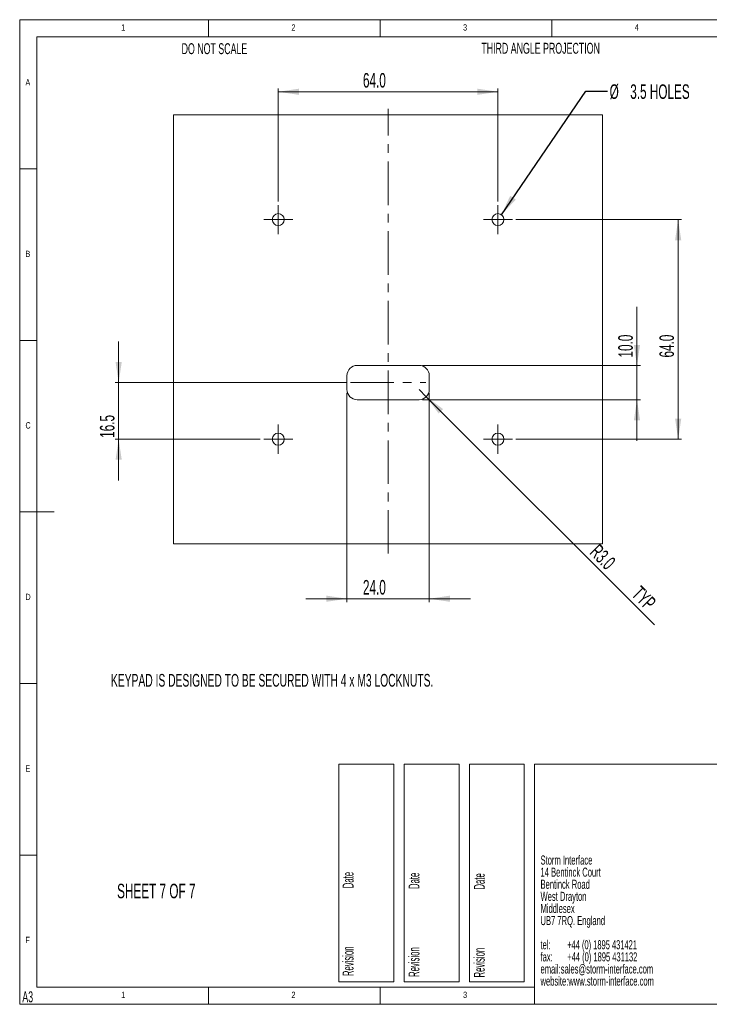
# Paper-space layout 'Sheet7' of a CAD drawing. Header units: millimetres. Extents: x 5 to 415, y 5 to 292.
# Tile 1 of 9: x 5 to 206, y 5 to 292. Entities that reach past the tile are written whole.
import ezdxf

# ---------------------------------------------------------------- set-up
doc = ezdxf.new("R2010")
doc.units = ezdxf.units.MM
doc.linetypes.add('CENTERX2', pattern=[20.32, 12.7, -2.54, 2.54, -2.54])
doc.styles.add('SLDTEXTSTYLE0', font='TXT', dxfattribs={"width": 0.605})
doc.styles.add('SLDTEXTSTYLE1', font='TXT', dxfattribs={"width": 0.75})
doc.styles.add('SLDTEXTSTYLE2', font='TXT', dxfattribs={"width": 0.567742})
doc.styles.add('SLDTEXTSTYLE3', font='TXT', dxfattribs={"width": 0.57})
doc.styles.add('SLDTEXTSTYLE4', font='TXT', dxfattribs={"width": 0.532308})
doc.dimstyles.new('SLDDIMSTYLE0', dxfattribs={"dimtxt": 4.10931, "dimasz": 6, "dimexe": 0, "dimexo": 0.0625, "dimgap": 1.027327, "dimtad": 1, "dimdec": 1, "dimrnd": 1e-09, "dimzin": 4, "dimdsep": 46, "dimtxsty": 'SLDTEXTSTYLE0', "dimsah": 1, "dimcen": 0.09, "dimadec": 0, "dimazin": 1, "dimtfac": 1, "dimtdec": 1, "dimtofl": 0, "dimtmove": 0, "dimatfit": 3, "dimfxl": 1, "dimfrac": 2, "dimtolj": 1, "dimtzin": 12, "dimarcsym": 0})
doc.dimstyles.new('SLDDIMSTYLE2', dxfattribs={"dimtxt": 4.10931, "dimasz": 6, "dimexe": 0, "dimexo": 0.0625, "dimgap": 1.027327, "dimtad": 1, "dimdec": 1, "dimrnd": 1e-09, "dimzin": 4, "dimdsep": 46, "dimtxsty": 'SLDTEXTSTYLE0', "dimsah": 1, "dimcen": 0.09, "dimadec": 0, "dimazin": 1, "dimtfac": 1, "dimtdec": 1, "dimtmove": 0, "dimatfit": 0, "dimfxl": 1, "dimfrac": 2, "dimtolj": 1, "dimtzin": 12, "dimarcsym": 0})
doc.dimstyles.new('SLDDIMSTYLE3', dxfattribs={"dimtxt": 4.10931, "dimasz": 6, "dimexe": 0, "dimexo": 0.0625, "dimgap": 1.027327, "dimtad": 1, "dimdec": 1, "dimrnd": 1e-09, "dimzin": 4, "dimdsep": 46, "dimtxsty": 'SLDTEXTSTYLE0', "dimsah": 1, "dimcen": 0, "dimadec": 0, "dimazin": 1, "dimtfac": 1, "dimtdec": 1, "dimtofl": 0, "dimtmove": 0, "dimatfit": 3, "dimfxl": 1, "dimfrac": 2, "dimtolj": 1, "dimtzin": 12, "dimarcsym": 0})
doc.dimstyles.new('SLDDIMSTYLE4', dxfattribs={"dimtxt": 0, "dimasz": 6, "dimexe": 0, "dimexo": 0.0625, "dimgap": 0, "dimtad": 0, "dimtih": 1, "dimtoh": 1, "dimdec": 0, "dimrnd": 1e-09, "dimzin": 0, "dimdsep": 46, "dimtxsty": 'Standard', "dimsah": 1, "dimcen": 0.09, "dimadec": 0, "dimazin": 0, "dimtfac": 6, "dimtdec": 0, "dimtofl": 0, "dimtmove": 0, "dimatfit": 3, "dimfxl": 1, "dimfrac": 2, "dimtolj": 1, "dimtzin": 0, "dimarcsym": 0})
doc.dimstyles.new('SLDDIMSTYLE5', dxfattribs={"dimtxt": 4.10931, "dimasz": 6, "dimexe": 0, "dimexo": 0.0625, "dimgap": 1.027327, "dimtad": 1, "dimdec": 1, "dimrnd": 1e-09, "dimzin": 12, "dimdsep": 46, "dimtxsty": 'SLDTEXTSTYLE0', "dimsah": 1, "dimcen": 0.09, "dimadec": 0, "dimazin": 3, "dimtfac": 1, "dimtdec": 1, "dimtmove": 0, "dimatfit": 0, "dimfxl": 1, "dimfrac": 2, "dimtolj": 1, "dimtzin": 12, "dimarcsym": 0})

# ---------------------------------------------------------------- blocks, each defined once
blk = doc.blocks.new('SW_NOTE_36')
at = {"color": 0, "linetype": 'Continuous', "lineweight": 0, "attachment_point": 1}
for s, insert, char_height, style in [('Storm Interface', (0, 3.4), 2.6458, 'SLDTEXTSTYLE0'), ('14 Bentinck Court', (0, -0.13), 2.6458, 'SLDTEXTSTYLE0'), ('Bentinck Road', (0, -3.66), 2.6458, 'SLDTEXTSTYLE0'), ('West Drayton', (0, -7.18), 2.6458, 'SLDTEXTSTYLE0'), ('Middlesex', (0, -10.71), 2.646, 'SLDTEXTSTYLE0'), ('UB7 7RQ. England', (0, -14.24), 2.6458, 'SLDTEXTSTYLE0'), ('tel:        +44 (0) 1895 431421', (0, -21.29), 2.6458, 'SLDTEXTSTYLE2'), ('fax:       +44 (0) 1895 431132', (0, -24.82), 2.6458, 'SLDTEXTSTYLE3'), ('email:sales@storm-interface.com', (0, -28.35), 2.6458, 'SLDTEXTSTYLE0'), ('website:www.storm-interface.com', (0, -31.88), 2.6458, 'SLDTEXTSTYLE0')]:
    blk.add_mtext(s, dxfattribs=dict(at, insert=insert, char_height=char_height, style=style))
blk = doc.blocks.new('_D_28')
at = {"color": 7, "linetype": 'Continuous', "lineweight": 0}
for p, q in [((80.33, 238.97), (80.33, 271.99)), ((80.33, 270.99), (144.33, 270.99)), ((144.33, 238.97), (144.33, 271.99))]:
    blk.add_line(p, q, dxfattribs=at)
for points in [[(80.33, 270.99), (86.33, 270.09), (86.33, 271.89)], [(144.33, 270.99), (138.33, 271.89), (138.33, 270.09)]]:
    blk.add_solid(points, dxfattribs=at)
at = {"color": 7, "linetype": 'Continuous', "lineweight": 0, "insert": (105, 276.45, -0.65), "char_height": 4.233, "attachment_point": 1, "style": 'SLDTEXTSTYLE0'}
blk.add_mtext('64.0', dxfattribs=at)
blk = doc.blocks.new('_D_29')
at = {"color": 7, "linetype": 'Continuous', "lineweight": 0}
for p, q in [((149.58, 233.72), (197.83, 233.72)), ((196.83, 233.72), (196.83, 169.72)), ((149.58, 169.72), (197.83, 169.72))]:
    blk.add_line(p, q, dxfattribs=at)
for points in [[(196.83, 233.72), (195.93, 227.72), (197.73, 227.72)], [(196.83, 169.72), (197.73, 175.72), (195.93, 175.72)]]:
    blk.add_solid(points, dxfattribs=at)
at = {"color": 7, "linetype": 'Continuous', "lineweight": 0, "insert": (191.37, 193.53, -0.65), "char_height": 4.233, "attachment_point": 1, "rotation": 90, "style": 'SLDTEXTSTYLE0'}
blk.add_mtext('64.0', dxfattribs=at)
blk = doc.blocks.new('_D_30')
at = {"color": 7, "linetype": 'Continuous', "lineweight": 0}
for p, q in [((100.33, 183.22), (100.33, 122.22)), ((124.33, 183.22), (124.33, 122.22)), ((100.33, 123.22), (88.33, 123.22)), ((100.33, 123.22), (124.33, 123.22)), ((124.33, 123.22), (136.33, 123.22))]:
    blk.add_line(p, q, dxfattribs=at)
for points in [[(100.33, 123.22), (94.33, 124.12), (94.33, 122.32)], [(124.33, 123.22), (130.33, 122.32), (130.33, 124.12)]]:
    blk.add_solid(points, dxfattribs=at)
at = {"color": 7, "linetype": 'Continuous', "lineweight": 0, "insert": (105, 128.68, -0.65), "char_height": 4.233, "attachment_point": 1, "style": 'SLDTEXTSTYLE0'}
blk.add_mtext('24.0', dxfattribs=at)
blk = doc.blocks.new('_D_31')
at = {"color": 7, "linetype": 'Continuous', "lineweight": 0}
for q in [(121.33, 184.22), (189.9, 115.64)]:
    blk.add_line((123.45, 182.1), q, dxfattribs=at)
blk.add_solid([(123.45, 182.1), (127.05, 177.22), (128.33, 178.49)], dxfattribs=at)
at = {"color": 7, "linetype": 'Continuous', "lineweight": 0, "char_height": 4.233, "attachment_point": 1, "rotation": 315, "style": 'SLDTEXTSTYLE0'}
for s, insert in [('R3.0', (173.8, 139.46, -0.65)), ('TYP', (186.01, 127.25, -0.65))]:
    blk.add_mtext(s, dxfattribs=dict(at, insert=insert))
blk = doc.blocks.new('_D_32')
at = {"color": 7, "linetype": 'Continuous', "lineweight": 0}
for p, q in [((184.83, 191.22), (184.83, 208.26)), ((122.33, 191.22), (185.83, 191.22)), ((184.83, 191.22), (184.83, 181.22)), ((122.33, 181.22), (185.83, 181.22)), ((184.83, 181.22), (184.83, 169.22))]:
    blk.add_line(p, q, dxfattribs=at)
for points in [[(184.83, 191.22), (185.73, 197.22), (183.93, 197.22)], [(184.83, 181.22), (183.93, 175.22), (185.73, 175.22)]]:
    blk.add_solid(points, dxfattribs=at)
at = {"color": 7, "linetype": 'Continuous', "lineweight": 0, "insert": (179.37, 193.53, -0.65), "char_height": 4.233, "attachment_point": 1, "rotation": 90, "style": 'SLDTEXTSTYLE0'}
blk.add_mtext('10.0', dxfattribs=at)
blk = doc.blocks.new('_D_33')
at = {"color": 7, "linetype": 'Continuous', "lineweight": 0}
for p, q in [((33.83, 186.22), (33.83, 198.22)), ((100.33, 186.22), (32.83, 186.22)), ((33.83, 186.22), (33.83, 169.72)), ((75.08, 169.72), (32.83, 169.72)), ((33.83, 169.72), (33.83, 157.72))]:
    blk.add_line(p, q, dxfattribs=at)
for points in [[(33.83, 186.22), (34.73, 192.22), (32.93, 192.22)], [(33.83, 169.72), (32.93, 163.72), (34.73, 163.72)]]:
    blk.add_solid(points, dxfattribs=at)
at = {"color": 7, "linetype": 'Continuous', "lineweight": 0, "insert": (28.37, 170.12, -0.65), "char_height": 4.233, "attachment_point": 1, "rotation": 90, "style": 'SLDTEXTSTYLE0'}
blk.add_mtext('16.5', dxfattribs=at)
blk = doc.blocks.new('SW_NOTE_40')
at = {"color": 0, "linetype": 'Continuous', "lineweight": 0, "char_height": 4.233, "attachment_point": 1, "style": 'SLDTEXTSTYLE0'}
for s, insert in [('%%c', (0.59, 1.99)), ('3.5 HOLES', (6.59, 1.99))]:
    blk.add_mtext(s, dxfattribs=dict(at, insert=insert))
blk = doc.blocks.new('SW_CENTERMARKSYMBOL_16')
at = {"color": 0, "linetype": 'Continuous', "lineweight": 0}
for p, q in [((0, 2.5), (0, 4.25)), ((-2.5, 0), (-4.25, 0)), ((0, 0), (-2.5, 0)), ((0, 0), (0, 2.5)), ((0, 0), (0, -2.5)), ((0, 0), (2.5, 0)), ((2.5, 0), (4.25, 0)), ((0, -2.5), (0, -4.25))]:
    blk.add_line(p, q, dxfattribs=at)
blk = doc.blocks.new('SW_CENTERMARKSYMBOL_17')
at = {"color": 0, "linetype": 'Continuous', "lineweight": 0}
for p, q in [((0, 2.5), (0, 4.25)), ((-2.5, 0), (-4.25, 0)), ((0, 0), (-2.5, 0)), ((0, 0), (0, 2.5)), ((0, 0), (0, -2.5)), ((0, 0), (2.5, 0)), ((2.5, 0), (4.25, 0)), ((0, -2.5), (0, -4.25))]:
    blk.add_line(p, q, dxfattribs=at)
blk = doc.blocks.new('SW_CENTERMARKSYMBOL_18')
at = {"color": 0, "linetype": 'Continuous', "lineweight": 0}
for p, q in [((0, 2.5), (0, 4.25)), ((-2.5, 0), (-4.25, 0)), ((0, 0), (-2.5, 0)), ((0, 0), (0, 2.5)), ((0, 0), (0, -2.5)), ((0, 0), (2.5, 0)), ((2.5, 0), (4.25, 0)), ((0, -2.5), (0, -4.25))]:
    blk.add_line(p, q, dxfattribs=at)
blk = doc.blocks.new('SW_CENTERMARKSYMBOL_19')
at = {"color": 0, "linetype": 'Continuous', "lineweight": 0}
for p, q in [((0, 2.5), (0, 4.25)), ((-2.5, 0), (-4.25, 0)), ((0, 0), (-2.5, 0)), ((0, 0), (0, 2.5)), ((0, 0), (0, -2.5)), ((0, 0), (2.5, 0)), ((2.5, 0), (4.25, 0)), ((0, -2.5), (0, -4.25))]:
    blk.add_line(p, q, dxfattribs=at)

psp = doc.layouts.new('Sheet7')

# ---------------------------------------------------------------- linework, layer by layer
at = {"color": 7, "linetype": 'Continuous', "lineweight": 0}
for p, q in [((415, 292), (5, 292)), ((5, 292), (5, 5)), ((60, 287), (60, 292)), ((110, 292), (110, 287)), ((160, 287), (160, 292)), ((410, 287), (10, 287)), ((10, 287), (10, 10)), ((10, 248.5), (5, 248.5)), ((5, 198.5), (10, 198.5)), ((5, 148.5), (15, 148.5)), ((5, 98.5), (10, 98.5)), ((98, 75), (114, 75)), ((98, 75), (98, 11.5)), ((114, 75), (114, 11.5)), ((117, 75), (133, 75)), ((117, 75), (117, 11.5)), ((133, 75), (133, 11.5)), ((136, 75), (152, 75)), ((136, 75), (136, 11.5)), ((152, 75), (152, 11.5)), ((415, 75), (155, 75)), ((155, 75), (155, 5)), ((10, 48.5), (5, 48.5)), ((98, 11.5), (114, 11.5)), ((117, 11.5), (133, 11.5)), ((136, 11.5), (152, 11.5)), ((10, 10), (155, 10)), ((60, 5), (60, 10)), ((110, 10), (110, 5)), ((5, 5), (415, 5)), ((123.11, 5), (123.11, 5))]:
    psp.add_line(p, q, dxfattribs=at)
at = {"color": 7, "linetype": 'Continuous', "lineweight": 15}
for p, q in [((174.83, 264.22), (49.83, 264.22)), ((49.83, 264.22), (49.83, 139.22)), ((174.83, 139.22), (174.83, 264.22)), ((121.33, 191.22), (103.33, 191.22)), ((100.33, 188.22), (100.33, 184.22)), ((124.33, 184.22), (124.33, 188.22)), ((103.33, 181.22), (121.33, 181.22)), ((49.83, 139.22), (174.83, 139.22))]:
    psp.add_line(p, q, dxfattribs=at)
at = {"color": 7, "linetype": 'CENTERX2', "lineweight": 0}
for p, q in [((112.33, 136.36), (112.33, 265.99)), ((101.33, 186.22), (123.33, 186.22))]:
    psp.add_line(p, q, dxfattribs=at)
at = {"color": 7, "linetype": 'Continuous', "lineweight": 15}
for centre in [(80.33, 233.72), (144.33, 233.72), (80.33, 169.72), (144.33, 169.72)]:
    psp.add_circle(centre, 1.75, dxfattribs=at)
for centre, start, end in [((103.33, 188.22), 90, 180), ((121.33, 188.22), 0, 90), ((103.33, 184.22), 180, 270), ((121.33, 184.22), 270, 0)]:
    psp.add_arc(centre, 3, start, end, dxfattribs=at)

# ---------------------------------------------------------------- block references
at = {"color": 7, "linetype": 'Continuous', "lineweight": 0}
for name, p in [('SW_NOTE_40', (176.28, 271.16)), ('SW_CENTERMARKSYMBOL_16', (80.33, 233.72)), ('SW_CENTERMARKSYMBOL_17', (144.33, 233.72)), ('SW_CENTERMARKSYMBOL_18', (80.33, 169.72)), ('SW_CENTERMARKSYMBOL_19', (144.33, 169.72)), ('SW_NOTE_36', (156.73, 44.97))]:
    psp.add_blockref(name, p, dxfattribs=at)

# ---------------------------------------------------------------- texts
at = {"color": 7, "linetype": 'Continuous', "lineweight": 0, "attachment_point": 1}
for s, insert, char_height, style in [('1', (34.58, 290.67), 1.85, 'SLDTEXTSTYLE1'), ('2', (84.17, 290.67), 1.85, 'SLDTEXTSTYLE1'), ('3', (134.17, 290.67), 1.85, 'SLDTEXTSTYLE1'), ('4', (184.17, 290.67), 1.85, 'SLDTEXTSTYLE1'), ('DO NOT SCALE', (52.17, 285.14), 3.175, 'SLDTEXTSTYLE0'), ('THIRD ANGLE PROJECTION', (139.49, 285.26), 3.175, 'SLDTEXTSTYLE0'), ('A', (6.67, 274.67), 1.85, 'SLDTEXTSTYLE1'), ('B', (6.67, 224.67), 1.85, 'SLDTEXTSTYLE1'), ('C', (6.67, 174.67), 1.85, 'SLDTEXTSTYLE1'), ('D', (6.67, 124.67), 1.85, 'SLDTEXTSTYLE1'), ('KEYPAD IS DESIGNED TO BE SECURED WITH 4 x M3 LOCKNUTS.', (31.59, 101.29), 3.7042, 'SLDTEXTSTYLE0'), ('E', (6.67, 74.67), 1.85, 'SLDTEXTSTYLE1'), ('SHEET 7 OF 7', (33.37, 40.14), 4.2333, 'SLDTEXTSTYLE0'), ('F', (6.67, 24.67), 1.85, 'SLDTEXTSTYLE1'), ('A3', (5.76, 8.76), 3.175, 'SLDTEXTSTYLE0'), ('1', (34.58, 8.67), 1.85, 'SLDTEXTSTYLE1'), ('2', (84.17, 8.67), 1.85, 'SLDTEXTSTYLE1'), ('3', (134.17, 8.67), 1.85, 'SLDTEXTSTYLE1')]:
    psp.add_mtext(s, dxfattribs=dict(at, insert=insert, char_height=char_height, style=style))
at = {"color": 7, "linetype": 'Continuous', "lineweight": 0, "char_height": 3.175, "attachment_point": 1, "rotation": 90, "style": 'SLDTEXTSTYLE4'}
for insert in [(99.08, 13.21), (118.28, 12.97), (137.31, 12.81)]:
    psp.add_mtext('Revision                           Date', dxfattribs=dict(at, insert=insert))

# ---------------------------------------------------------------- dimensions: what is measured, and where the dimension line sits
at = {"color": 7, "linetype": 'Continuous', "lineweight": 0}
for base, p1, p2, dimstyle, picture, middle in [((144.33, 270.99), (80.33, 237.97), (144.33, 237.97), 'SLDDIMSTYLE0', '_D_28', (112.37, 270.99)), ((124.33, 123.22), (100.33, 184.22), (124.33, 184.22), 'SLDDIMSTYLE2', '_D_30', (112.37, 123.22))]:
    dim = psp.add_linear_dim(base=base, p1=p1, p2=p2, dimstyle=dimstyle, dxfattribs=at)
    dim.commit()
    dim.dimension.update_dxf_attribs({"geometry": picture, "text_midpoint": middle, "dimtype": 160})
for base, p1, p2, dimstyle, picture, middle in [((196.83, 169.72), (148.58, 233.72), (148.58, 169.72), 'SLDDIMSTYLE0', '_D_29', (196.83, 200.89)), ((184.83, 181.22), (121.33, 191.22), (121.33, 181.22), 'SLDDIMSTYLE2', '_D_32', (184.83, 200.89)), ((33.83, 169.72), (101.33, 186.22), (76.08, 169.72), 'SLDDIMSTYLE5', '_D_33', (33.83, 177.49))]:
    dim = psp.add_linear_dim(base=base, p1=p1, p2=p2, angle=90, dimstyle=dimstyle, dxfattribs=at)
    dim.commit()
    dim.dimension.update_dxf_attribs({"geometry": picture, "text_midpoint": middle, "dimtype": 160})
dim = psp.add_radius_dim(center=(121.33, 184.22), mpoint=(123.45, 182.1), text='<> TYP', dimstyle='SLDDIMSTYLE3', dxfattribs=at)
dim.commit()
dim.dimension.update_dxf_attribs({"geometry": '_D_31', "text_midpoint": (179.97, 125.58), "dimtype": 164})

# ---------------------------------------------------------------- leaders
psp.add_leader([(145.33, 235.16), (169.93, 271.16), (176.28, 271.16)], dimstyle='SLDDIMSTYLE4', dxfattribs=at)

doc.saveas('drawing.dxf')
